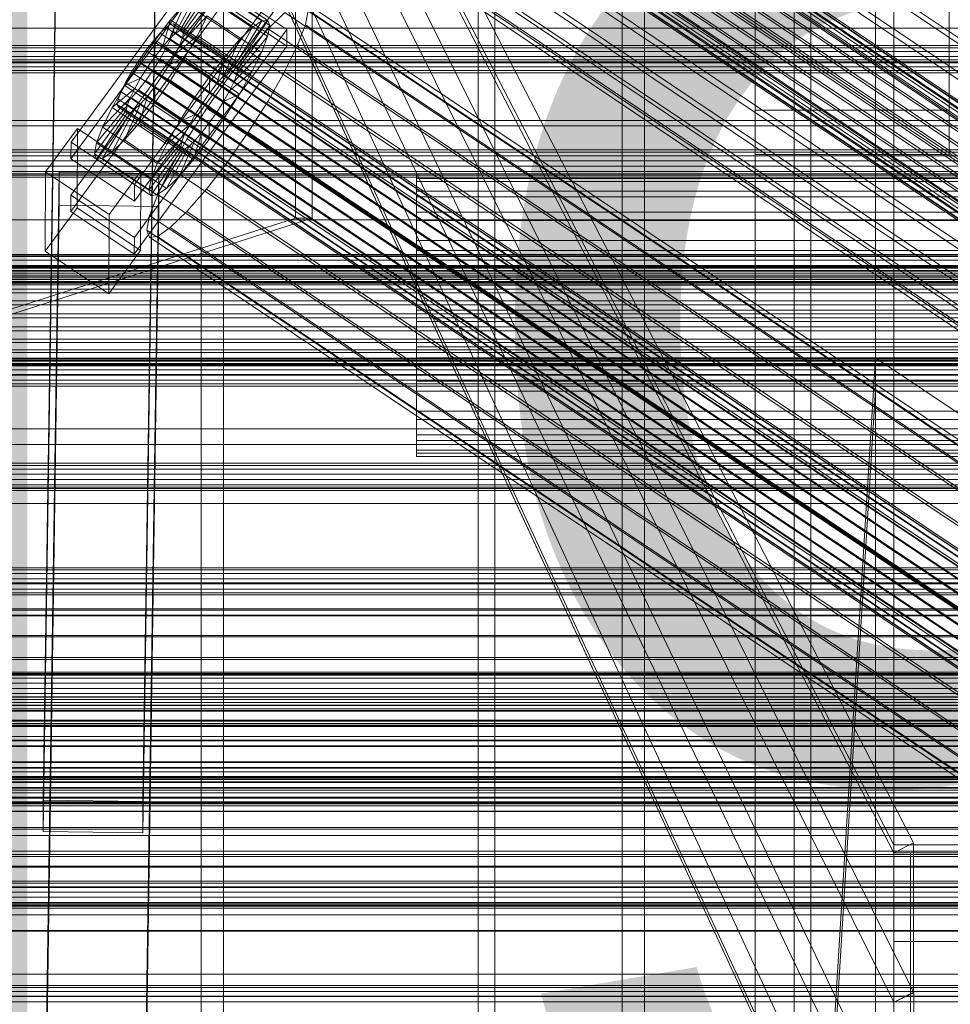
# Model space of a CAD drawing. Header units: millimetres. Extents: x -4395 to 65662, y -65530 to 6847.
# Tile 201 of 256: x -383 to -215, y -35153 to -34976. Entities that reach past the tile are written whole.
import ezdxf

# ---------------------------------------------------------------- set-up
doc = ezdxf.new("R2010")
doc.units = ezdxf.units.MM
for name, color, linetype, lineweight in [('COTAS_O', 1, 'Continuous', 0), ('frontal_BANDEJA_TOLVA_RECEPCION_C03', 7, 'Continuous', 0), ('frontal_C01', 7, 'Continuous', 0), ('frontal_C02', 7, 'Continuous', 0), ('frontal_C03', 7, 'Continuous', 0), ('frontal_C04', 7, 'Continuous', 0), ('frontal_C05', 7, 'Continuous', 0), ('frontal_mezcladora', 7, 'Continuous', 0), ('frontal_secador', 7, 'Continuous', 0), ('frontal_tolva-C01', 7, 'Continuous', 0)]:
    doc.layers.add(name, color=color, linetype=linetype, lineweight=lineweight)
doc.dimstyles.new('R19_100', dxfattribs={"dimtxt": 250, "dimasz": 150, "dimexe": 150, "dimexo": 80, "dimgap": 100, "dimtad": 1, "dimtih": 1, "dimtoh": 1, "dimdsep": 46, "dimcen": 0.09, "dimadec": 0, "dimazin": 0, "dimtfac": 1, "dimtdec": 4, "dimtofl": 0, "dimtmove": 0, "dimatfit": 3, "dimfxl": 1, "dimtolj": 1, "dimtzin": 0, "dimarcsym": 0})

# ---------------------------------------------------------------- blocks, each defined once
blk = doc.blocks.new('DIM_R33_45')
at = {"layer": 'COTAS_O'}
for p, q in [((-1850, -34800), (-1850, -35500)), ((-150, -34800), (-150, -35500)), ((-1850, -35500), (-1700, -35455)), ((-150, -35500), (-300, -35455)), ((-150, -35500), (-1850, -35500)), ((-1850, -35500), (-1700, -35545)), ((-150, -35500), (-300, -35545))]:
    blk.add_line(p, q, dxfattribs=at)
blk.add_text('1700 O', height=250, rotation=180, dxfattribs=at).set_placement((-1000, -35600))
blk = doc.blocks.new('DIM_R33_49')
at = {"layer": 'COTAS_O'}
for p, q in [((-1480, -35300), (-1330, -35255)), ((490, -35300), (340, -35255)), ((-1480, -36000), (-1480, -35300)), ((-1480, -35300), (490, -35300)), ((-1480, -35300), (-1330, -35345)), ((490, -35300), (340, -35345)), ((490, -36000), (490, -35300))]:
    blk.add_line(p, q, dxfattribs=at)
blk.add_text('1970 O', height=250, dxfattribs=at).set_placement((-495, -35200))
blk = doc.blocks.new('DIM_R33_51')
at = {"layer": 'COTAS_O'}
for p, q in [((-1400, -35300), (-1250, -35255)), ((1400, -35300), (1250, -35255)), ((-1400, -36000), (-1400, -35300)), ((-1400, -35300), (1400, -35300)), ((-1400, -35300), (-1250, -35345)), ((1400, -35300), (1250, -35345)), ((1400, -36000), (1400, -35300))]:
    blk.add_line(p, q, dxfattribs=at)
blk.add_text('2800 O', height=250, dxfattribs=at).set_placement((0, -35200))

msp = doc.modelspace()

# ---------------------------------------------------------------- linework, layer by layer
at = {"layer": 'frontal_BANDEJA_TOLVA_RECEPCION_C03'}
for p, q in [((-333, -34857.992), (-333, -35011.469)), ((-330, -35011.469), (-330, -34857.992)), ((-333, -35011.469), (-1233, -35299.469)), ((-1230, -35299.469), (-330, -35011.469)), ((-330, -35011.469), (-333, -35011.469))]:
    msp.add_line(p, q, dxfattribs=at)
at = {"layer": 'frontal_C01'}
for p, q in [((-250, -33252.594), (-250, -35948.128)), ((-250, -35952.922), (-250, -33257.389)), ((-356.348, -34895.765), (-142.549, -35039.454)), ((-355.53, -34895.168), (-141.731, -35038.856)), ((-355.017, -34895.074), (-141.218, -35038.762)), ((-354.844, -34895.49), (-141.045, -35039.179)), ((-337.95, -34896.284), (-153.641, -35020.154)), ((-357.415, -34896.826), (-143.617, -35040.514)), ((-355.541, -34897.708), (-141.742, -35041.396)), ((-355.022, -34896.389), (-141.224, -35040.077)), ((-358.659, -34898.277), (-144.861, -35041.966)), ((-356.363, -34899.358), (-142.565, -35043.046)), ((-332.659, -34898.773), (-148.35, -35022.643)), ((-146.196, -35043.709), (-359.995, -34900.021)), ((-357.434, -34901.226), (-143.635, -35044.914)), ((-341.461, -34900.381), (-157.152, -35024.25)), ((-361.332, -34901.938), (-147.533, -35045.626)), ((-358.68, -34903.185), (-144.881, -35046.873)), ((-334.981, -34903.43), (-150.672, -35027.299)), ((-362.578, -34903.897), (-148.779, -35047.585)), ((-360.017, -34905.102), (-146.218, -35048.79)), ((-363.648, -34905.765), (-149.85, -35049.453)), ((-361.352, -34906.845), (-147.554, -35050.533)), ((-160.922, -35029.171), (-345.231, -34905.302)), ((-364.989, -34908.734), (-151.191, -35052.422)), ((-364.471, -34907.415), (-150.672, -35051.103)), ((-362.596, -34908.297), (-148.798, -35051.985)), ((-338.003, -34908.702), (-153.694, -35032.571)), ((-365.168, -34909.632), (-151.369, -35053.32)), ((-364.995, -34910.049), (-151.196, -35053.737)), ((-364.482, -34909.955), (-150.683, -35053.643)), ((-363.664, -34909.357), (-149.865, -35053.046)), ((-349.002, -34910.711), (-164.693, -35034.58)), ((-341.52, -34914.231), (-157.211, -35038.1)), ((-352.519, -34916.24), (-168.21, -35040.109)), ((-345.291, -34919.64), (-160.982, -35043.509)), ((-378.512, -35116.466), (-375.644, -34922.091)), ((-357.646, -34922.335), (-360.514, -35116.711)), ((-355.541, -34921.512), (-171.232, -35045.381)), ((-349.061, -34924.561), (-164.752, -35048.43)), ((-357.863, -34926.168), (-173.554, -35050.037)), ((-378.512, -35122.112), (-375.644, -34927.736)), ((-360.514, -35122.356), (-357.646, -34927.98)), ((-359.326, -34929.891), (-175.016, -35053.76)), ((-352.572, -34928.657), (-168.263, -35052.527)), ((-355.584, -34931.651), (-171.275, -35055.52)), ((-359.83, -34932.426), (-175.521, -35056.296)), ((-359.341, -34933.602), (-175.032, -35057.471)), ((-357.893, -34933.337), (-173.584, -35057.207)), ((-228.298, -34955.558), (-228.298, -35230.562)), ((-228.298, -35236.321), (-228.298, -34961.317)), ((-450, -34977.195), (450, -34977.195)), ((-425, -35111.348), (425, -35111.348)), ((-360.514, -35116.711), (-378.512, -35116.466)), ((-378.512, -35116.466), (-378.512, -35122.112)), ((-360.514, -35122.356), (-360.514, -35116.711)), ((425, -35122.86), (-425, -35122.86)), ((-378.512, -35122.112), (-360.514, -35122.356)), ((425, -35125.687), (-425, -35125.687)), ((-425, -35137.199), (425, -35137.199)), ((-550, -35147.875), (550, -35147.875)), ((550, -35151.875), (-550, -35151.875))]:
    msp.add_line(p, q, dxfattribs=at)
at = {"layer": 'frontal_C02'}
for p, q in [((-250, -32921.727), (-250, -35767.183)), ((-250, -35771.953), (-250, -32926.497)), ((-228.298, -34746.19), (-228.298, -35036.685)), ((-228.298, -35042.415), (-228.298, -34751.921)), ((-373.501, -34997.783), (-345.969, -34960.261)), ((-345.981, -34963.241), (-373.513, -35000.764)), ((-334.501, -34967.93), (-362.033, -35005.452)), ((-373.539, -35007.321), (-346.008, -34969.798)), ((-362.045, -35008.433), (-334.513, -34970.91)), ((-354.71, -34978.175), (-350.645, -34970.54)), ((-353.892, -34977.613), (-348.918, -34969.353)), ((-353.378, -34977.557), (-347.835, -34969.235)), ((-353.205, -34978.012), (-347.47, -34970.194)), ((-350.645, -34970.54), (-340.816, -34977.114)), ((-348.918, -34969.353), (-339.088, -34975.926)), ((-347.835, -34969.235), (-338.005, -34975.808)), ((-347.47, -34970.194), (-337.64, -34976.768)), ((-346.008, -34969.798), (-334.539, -34977.467)), ((-355.777, -34979.206), (-352.899, -34972.716)), ((-352.899, -34972.716), (-355.525, -34975.733)), ((-353.384, -34978.946), (-347.847, -34972.166)), ((-352.899, -34972.716), (-343.069, -34979.29)), ((-347.847, -34972.166), (-338.017, -34978.74)), ((-331.181, -34972.673), (-146.872, -35095.928)), ((-346.02, -34972.779), (-373.551, -35010.301)), ((-334.551, -34980.448), (-346.02, -34972.779)), ((-334.938, -34974.419), (-337.95, -34977.328)), ((-334.938, -34974.419), (-150.629, -35097.673)), ((-332.629, -34972.831), (-148.32, -35096.086)), ((-331.197, -34976.592), (-330.692, -34973.956)), ((-330.692, -34973.956), (-146.383, -35097.211)), ((-355.525, -34975.733), (-358.345, -34979.384)), ((-357.021, -34980.635), (-355.525, -34975.733)), ((-355.525, -34975.733), (-345.695, -34982.306)), ((-353.902, -34980.295), (-348.941, -34975.016)), ((-350.678, -34978.549), (-348.941, -34975.016)), ((-348.941, -34975.016), (-339.111, -34981.589)), ((-339.088, -34975.926), (-344.062, -34984.186)), ((-338.005, -34975.808), (-343.549, -34984.131)), ((-340.816, -34977.114), (-339.088, -34975.926)), ((-339.088, -34975.926), (-338.005, -34975.808)), ((-338.005, -34975.808), (-337.64, -34976.768)), ((-334.539, -34977.467), (-362.071, -35014.99)), ((-356.348, -34977.08), (-357.415, -34978.111)), ((-355.53, -34976.517), (-356.348, -34977.08)), ((-356.348, -34977.08), (-142.549, -35120.055)), ((-355.541, -34979.2), (-355.022, -34977.85)), ((-355.017, -34976.461), (-355.53, -34976.517)), ((-355.53, -34976.517), (-141.731, -35119.493)), ((-355.022, -34977.85), (-354.844, -34976.916)), ((-355.022, -34977.85), (-141.224, -35120.825)), ((-354.844, -34976.916), (-355.017, -34976.461)), ((-355.017, -34976.461), (-141.218, -35119.437)), ((-354.844, -34976.916), (-141.045, -35119.891)), ((-354.71, -34978.175), (-353.892, -34977.613)), ((-353.892, -34977.613), (-353.378, -34977.557)), ((-344.062, -34984.186), (-353.892, -34977.613)), ((-353.205, -34978.012), (-353.384, -34978.946)), ((-343.549, -34984.131), (-353.378, -34977.557)), ((-353.378, -34977.557), (-353.205, -34978.012)), ((-343.376, -34984.585), (-353.205, -34978.012)), ((-340.816, -34977.114), (-344.88, -34984.749)), ((-337.64, -34976.768), (-343.376, -34984.585)), ((-343.069, -34979.29), (-340.816, -34977.114)), ((-337.95, -34977.328), (-341.461, -34981.36)), ((-337.64, -34976.768), (-338.017, -34978.74)), ((-337.95, -34977.328), (-153.641, -35100.582)), ((-334.539, -34977.467), (-334.551, -34980.448)), ((-332.659, -34980.402), (-331.197, -34976.592)), ((-331.197, -34976.592), (-146.887, -35099.847)), ((-358.345, -34979.384), (-361.166, -34983.421)), ((-358.659, -34979.539), (-359.995, -34981.269)), ((-357.415, -34978.111), (-358.659, -34979.539)), ((-358.659, -34979.539), (-144.861, -35122.515)), ((-358.345, -34979.384), (-358.357, -34982.365)), ((-348.515, -34985.958), (-358.345, -34979.384)), ((-357.415, -34978.111), (-143.617, -35121.086)), ((-357.021, -34980.635), (-355.777, -34979.206)), ((-356.363, -34980.873), (-355.541, -34979.2)), ((-355.777, -34979.206), (-354.71, -34978.175)), ((-345.947, -34985.78), (-355.777, -34979.206)), ((-355.541, -34979.2), (-141.742, -35122.175)), ((-354.725, -34981.969), (-350.678, -34978.549)), ((-344.88, -34984.749), (-354.71, -34978.175)), ((-353.384, -34978.946), (-353.902, -34980.295)), ((-343.554, -34985.519), (-353.384, -34978.946)), ((-352.938, -34982.525), (-350.678, -34978.549)), ((-350.678, -34978.549), (-340.848, -34985.123)), ((-343.069, -34979.29), (-345.947, -34985.78)), ((-345.695, -34982.306), (-343.069, -34979.29)), ((-338.017, -34978.74), (-343.554, -34985.519)), ((-338.017, -34978.74), (-339.111, -34981.589)), ((-362.083, -35017.97), (-334.551, -34980.448)), ((-359.995, -34981.269), (-361.332, -34983.181)), ((-146.196, -35124.244), (-359.995, -34981.269)), ((-358.357, -34982.365), (-357.021, -34980.635)), ((-357.434, -34982.757), (-356.363, -34980.873)), ((-347.191, -34987.209), (-357.021, -34980.635)), ((-356.363, -34980.873), (-142.565, -35123.849)), ((-353.902, -34980.295), (-354.725, -34981.969)), ((-344.073, -34986.869), (-353.902, -34980.295)), ((-341.461, -34981.36), (-345.231, -34986.241)), ((-339.111, -34981.589), (-344.073, -34986.869)), ((-341.461, -34981.36), (-157.152, -35104.615)), ((-339.111, -34981.589), (-340.848, -34985.123)), ((-334.981, -34985.125), (-332.659, -34980.402)), ((-332.659, -34980.402), (-148.35, -35103.656)), ((450, -34982.905), (-450, -34982.905)), ((-361.332, -34983.181), (-362.578, -34985.146)), ((-361.332, -34983.181), (-147.533, -35126.157)), ((-359.693, -34984.277), (-358.357, -34982.365)), ((-358.68, -34984.722), (-357.434, -34982.757)), ((-358.357, -34982.365), (-348.527, -34988.938)), ((-357.434, -34982.757), (-143.635, -35125.732)), ((-354.725, -34981.969), (-355.796, -34983.852)), ((-355.796, -34983.852), (-352.938, -34982.525)), ((-355.569, -34986.673), (-352.938, -34982.525)), ((-344.895, -34988.543), (-354.725, -34981.969)), ((-352.938, -34982.525), (-343.108, -34989.099)), ((-348.515, -34985.958), (-345.695, -34982.306)), ((-345.695, -34982.306), (-347.191, -34987.209)), ((-361.166, -34983.421), (-363.797, -34987.569)), ((-362.578, -34985.146), (-363.648, -34987.029)), ((-362.578, -34985.146), (-148.779, -35128.121)), ((-359.693, -34984.277), (-361.166, -34983.421)), ((-361.166, -34983.421), (-351.336, -34989.995)), ((-360.939, -34986.242), (-359.693, -34984.277)), ((-360.017, -34986.634), (-358.68, -34984.722)), ((-349.863, -34990.85), (-359.693, -34984.277)), ((-358.68, -34984.722), (-144.881, -35127.697)), ((-355.796, -34983.852), (-357.042, -34985.817)), ((-345.966, -34990.426), (-355.796, -34983.852)), ((-344.88, -34984.749), (-345.947, -34985.78)), ((-340.848, -34985.123), (-344.895, -34988.543)), ((-344.062, -34984.186), (-344.88, -34984.749)), ((-343.549, -34984.131), (-344.062, -34984.186)), ((-343.554, -34985.519), (-343.376, -34984.585)), ((-343.376, -34984.585), (-343.549, -34984.131)), ((-340.848, -34985.123), (-343.108, -34989.099)), ((-338.003, -34990.44), (-334.981, -34985.125)), ((-334.981, -34985.125), (-150.672, -35108.379)), ((-360.939, -34986.242), (-363.797, -34987.569)), ((-362.01, -34988.125), (-360.939, -34986.242)), ((-361.352, -34988.363), (-360.017, -34986.634)), ((-351.109, -34992.815), (-360.939, -34986.242)), ((-360.017, -34986.634), (-146.218, -35129.609)), ((-358.39, -34990.71), (-355.569, -34986.673)), ((-357.042, -34985.817), (-358.378, -34987.73)), ((-357.042, -34985.817), (-355.569, -34986.673)), ((-347.212, -34992.391), (-357.042, -34985.817)), ((-355.569, -34986.673), (-345.739, -34993.246)), ((-351.336, -34989.995), (-348.515, -34985.958)), ((-345.231, -34986.241), (-349.002, -34991.638)), ((-348.527, -34988.938), (-348.515, -34985.958)), ((-345.947, -34985.78), (-347.191, -34987.209)), ((-160.922, -35109.496), (-345.231, -34986.241)), ((-344.895, -34988.543), (-344.073, -34986.869)), ((-344.073, -34986.869), (-343.554, -34985.519)), ((-363.797, -34987.569), (-366.057, -34991.545)), ((-362.01, -34988.125), (-366.057, -34991.545)), ((-364.471, -34988.703), (-364.989, -34990.053)), ((-363.648, -34987.029), (-364.471, -34988.703)), ((-364.471, -34988.703), (-150.672, -35131.678)), ((-363.797, -34987.569), (-353.967, -34994.143)), ((-363.648, -34987.029), (-149.85, -35130.005)), ((-362.833, -34989.799), (-362.01, -34988.125)), ((-362.596, -34989.792), (-361.352, -34988.363)), ((-352.18, -34994.699), (-362.01, -34988.125)), ((-361.352, -34988.363), (-147.554, -35131.339)), ((-358.378, -34987.73), (-359.714, -34989.459)), ((-358.378, -34987.73), (-358.39, -34990.71)), ((-348.548, -34994.303), (-358.378, -34987.73)), ((-347.191, -34987.209), (-348.527, -34988.938)), ((-345.966, -34990.426), (-344.895, -34988.543)), ((-362.833, -34989.799), (-367.794, -34995.078)), ((-364.989, -34990.053), (-365.168, -34990.987)), ((-364.989, -34990.053), (-151.191, -35133.028)), ((-363.664, -34990.823), (-362.596, -34989.792)), ((-363.351, -34991.148), (-362.833, -34989.799)), ((-353.003, -34996.372), (-362.833, -34989.799)), ((-362.596, -34989.792), (-148.798, -35132.768)), ((-359.714, -34989.459), (-361.21, -34994.361)), ((-359.714, -34989.459), (-360.958, -34990.888)), ((-349.884, -34996.033), (-359.714, -34989.459)), ((-353.967, -34994.143), (-351.336, -34989.995)), ((-351.336, -34989.995), (-349.863, -34990.85)), ((-348.527, -34988.938), (-349.863, -34990.85)), ((-347.212, -34992.391), (-345.966, -34990.426)), ((-343.108, -34989.099), (-345.966, -34990.426)), ((-343.108, -34989.099), (-345.739, -34993.246)), ((-341.52, -34995.985), (-338.003, -34990.44)), ((-338.003, -34990.44), (-153.694, -35113.695)), ((-363.53, -34992.082), (-369.265, -34999.9)), ((-363.351, -34991.148), (-368.888, -34997.928)), ((-366.057, -34991.545), (-367.794, -34995.078)), ((-362.025, -34991.919), (-366.09, -34999.554)), ((-366.057, -34991.545), (-356.228, -34998.119)), ((-365.168, -34990.987), (-364.995, -34991.441)), ((-365.168, -34990.987), (-151.369, -35133.962)), ((-364.995, -34991.441), (-364.482, -34991.386)), ((-364.995, -34991.441), (-151.196, -35134.417)), ((-364.482, -34991.386), (-363.664, -34990.823)), ((-364.482, -34991.386), (-150.683, -35134.361)), ((-360.958, -34990.888), (-363.836, -34997.378)), ((-363.664, -34990.823), (-149.865, -35133.798)), ((-363.53, -34992.082), (-363.351, -34991.148)), ((-363.357, -34992.537), (-363.53, -34992.082)), ((-353.7, -34998.656), (-363.53, -34992.082)), ((-353.521, -34997.722), (-363.351, -34991.148)), ((-362.025, -34991.919), (-362.843, -34992.481)), ((-360.958, -34990.888), (-362.025, -34991.919)), ((-352.196, -34998.492), (-362.025, -34991.919)), ((-361.21, -34994.361), (-358.39, -34990.71)), ((-351.128, -34997.461), (-360.958, -34990.888)), ((-358.39, -34990.71), (-348.56, -34997.284)), ((-349.002, -34991.638), (-352.519, -34997.183)), ((-349.863, -34990.85), (-351.109, -34992.815)), ((-349.002, -34991.638), (-164.693, -35114.893)), ((-363.357, -34992.537), (-368.9, -35000.859)), ((-362.843, -34992.481), (-367.817, -35000.741)), ((-362.843, -34992.481), (-363.357, -34992.537)), ((-353.527, -34999.111), (-363.357, -34992.537)), ((-353.014, -34999.055), (-362.843, -34992.481)), ((-353.967, -34994.143), (-351.109, -34992.815)), ((-351.109, -34992.815), (-352.18, -34994.699)), ((-345.739, -34993.246), (-348.56, -34997.284)), ((-348.548, -34994.303), (-347.212, -34992.391)), ((-345.739, -34993.246), (-347.212, -34992.391)), ((-450, -34994.827), (450, -34994.827)), ((-378.086, -35003.143), (-372.35, -34995.326)), ((-372.408, -35009.632), (-372.35, -34995.326)), ((-372.35, -34995.326), (-360.882, -35002.995)), ((-367.794, -34995.078), (-368.888, -34997.928)), ((-367.794, -34995.078), (-357.964, -35001.652)), ((-363.836, -34997.378), (-361.21, -34994.361)), ((-361.21, -34994.361), (-351.38, -35000.935)), ((-356.228, -34998.119), (-353.967, -34994.143)), ((-356.228, -34998.119), (-352.18, -34994.699)), ((-352.18, -34994.699), (-353.003, -34996.372)), ((-349.884, -34996.033), (-348.548, -34994.303)), ((-348.56, -34997.284), (-348.548, -34994.303)), ((-366.09, -34999.554), (-363.836, -34997.378)), ((-363.836, -34997.378), (-354.006, -35003.951)), ((-357.964, -35001.652), (-353.003, -34996.372)), ((-352.519, -34997.183), (-355.541, -35002.499)), ((-354.006, -35003.951), (-351.128, -34997.461)), ((-353.003, -34996.372), (-353.521, -34997.722)), ((-352.519, -34997.183), (-168.21, -35120.438)), ((-352.196, -34998.492), (-351.128, -34997.461)), ((-351.38, -35000.935), (-349.884, -34996.033)), ((-348.56, -34997.284), (-351.38, -35000.935)), ((-351.128, -34997.461), (-349.884, -34996.033)), ((-345.291, -35001.382), (-341.52, -34995.985)), ((-341.52, -34995.985), (-157.211, -35119.24)), ((-373.501, -34997.783), (-373.513, -35000.764)), ((-362.033, -35005.452), (-373.501, -34997.783)), ((-368.888, -34997.928), (-369.265, -34999.9)), ((-368.888, -34997.928), (-359.058, -35004.501)), ((-359.436, -35006.473), (-353.7, -34998.656)), ((-359.07, -35007.433), (-353.527, -34999.111)), ((-359.058, -35004.501), (-353.521, -34997.722)), ((-357.987, -35007.315), (-353.014, -34999.055)), ((-357.964, -35001.652), (-356.228, -34998.119)), ((-356.26, -35006.127), (-352.196, -34998.492)), ((-353.521, -34997.722), (-353.7, -34998.656)), ((-353.7, -34998.656), (-353.527, -34999.111)), ((-353.527, -34999.111), (-353.014, -34999.055)), ((-353.014, -34999.055), (-352.196, -34998.492)), ((-373.513, -35000.764), (-362.045, -35008.433)), ((-369.265, -34999.9), (-368.9, -35000.859)), ((-369.265, -34999.9), (-359.436, -35006.473)), ((-368.9, -35000.859), (-367.817, -35000.741)), ((-368.9, -35000.859), (-359.07, -35007.433)), ((-367.817, -35000.741), (-366.09, -34999.554)), ((-367.817, -35000.741), (-357.987, -35007.315)), ((-366.09, -34999.554), (-356.26, -35006.127)), ((-351.38, -35000.935), (-354.006, -35003.951)), ((-359.058, -35004.501), (-357.964, -35001.652)), ((-355.541, -35002.499), (-357.863, -35007.222)), ((-355.541, -35002.499), (-171.232, -35125.753)), ((-349.061, -35006.263), (-345.291, -35001.382)), ((-345.291, -35001.382), (-160.982, -35124.637)), ((-378.512, -35196.616), (-375.644, -35003.211)), ((-378.086, -35003.143), (-378.143, -35017.449)), ((-366.618, -35010.812), (-378.086, -35003.143)), ((-375.644, -35009.172), (-375.644, -35003.211)), ((-375.644, -35003.211), (-357.646, -35003.454)), ((-360.882, -35002.995), (-366.618, -35010.812)), ((-360.882, -35002.995), (-360.939, -35017.301)), ((-357.646, -35003.454), (-360.514, -35196.859)), ((-359.436, -35006.473), (-359.058, -35004.501)), ((-357.646, -35003.454), (-357.646, -35009.416)), ((-354.006, -35003.951), (-356.26, -35006.127)), ((-311.15, -35004.874), (-311.15, -35003.741)), ((-311.15, -35003.741), (-311.15, -35004.337)), ((-311.15, -35003.741), (311.15, -35003.741)), ((-311.15, -35004.337), (-311.15, -35006.623)), ((-311.15, -35004.337), (311.15, -35004.337)), ((-362.045, -35008.433), (-362.033, -35005.452)), ((-356.26, -35006.127), (-357.987, -35007.315)), ((-352.572, -35010.296), (-349.061, -35006.263)), ((-349.061, -35006.263), (-164.752, -35129.518)), ((-311.15, -35007.66), (-311.15, -35004.874)), ((-311.15, -35004.874), (311.15, -35004.874)), ((-373.539, -35007.321), (-373.551, -35010.301)), ((-362.071, -35014.99), (-373.539, -35007.321)), ((-359.07, -35007.433), (-359.436, -35006.473)), ((-357.863, -35007.222), (-359.326, -35011.031)), ((-357.987, -35007.315), (-359.07, -35007.433)), ((-357.863, -35007.222), (-173.554, -35130.477)), ((-311.15, -35006.623), (-311.15, -35010.441)), ((-311.15, -35006.623), (311.15, -35006.623)), ((-311.15, -35011.908), (-311.15, -35007.66)), ((-311.15, -35007.66), (311.15, -35007.66)), ((-378.512, -35202.577), (-375.644, -35009.172)), ((-372.408, -35009.632), (-378.143, -35017.449)), ((-357.646, -35009.416), (-375.644, -35009.172)), ((-360.939, -35017.301), (-372.408, -35009.632)), ((-360.514, -35202.821), (-357.646, -35009.416)), ((-373.551, -35010.301), (-362.083, -35017.97)), ((-366.675, -35025.118), (-366.618, -35010.812)), ((-359.326, -35011.031), (-359.83, -35013.667)), ((-359.326, -35011.031), (-175.016, -35134.286)), ((-355.584, -35013.205), (-352.572, -35010.296)), ((-352.572, -35010.296), (-168.263, -35133.55)), ((-311.15, -35010.441), (-311.15, -35015.532)), ((-311.15, -35010.441), (311.15, -35010.441)), ((-357.893, -35014.793), (-355.584, -35013.205)), ((-355.584, -35013.205), (-171.275, -35136.46)), ((-311.15, -35017.329), (-311.15, -35011.908)), ((-311.15, -35011.908), (311.15, -35011.908)), ((-362.083, -35017.97), (-362.071, -35014.99)), ((-359.83, -35013.667), (-359.341, -35014.95)), ((-359.83, -35013.667), (-175.521, -35136.922)), ((-359.341, -35014.95), (-357.893, -35014.793)), ((-359.341, -35014.95), (-175.032, -35138.205)), ((-357.893, -35014.793), (-173.584, -35138.047)), ((-311.15, -35015.532), (-311.15, -35021.549)), ((-311.15, -35015.532), (311.15, -35015.532)), ((-378.143, -35017.449), (-366.675, -35025.118)), ((-366.675, -35025.118), (-360.939, -35017.301)), ((-311.15, -35023.553), (-311.15, -35017.329)), ((-311.15, -35017.329), (311.15, -35017.329)), ((-440, -35020.127), (440, -35020.127)), ((-440, -35020.339), (440, -35020.339)), ((-440, -35020.529), (440, -35020.529)), ((-440, -35021.148), (440, -35021.148)), ((-440, -35021.516), (440, -35021.516)), ((-311.15, -35021.549), (-311.15, -35028.083)), ((311.15, -35021.549), (-311.15, -35021.549)), ((-440, -35022.501), (440, -35022.501)), ((-440, -35023.021), (440, -35023.021)), ((-311.15, -35030.157), (-311.15, -35023.553)), ((-311.15, -35023.553), (311.15, -35023.553)), ((-440, -35024.305), (440, -35024.305)), ((-440, -35024.942), (440, -35024.942)), ((440, -35026.437), (-440, -35026.437)), ((-440, -35027.148), (440, -35027.148)), ((-440, -35028.752), (440, -35028.752)), ((-440, -35029.487), (440, -35029.487)), ((-311.15, -35028.083), (-311.15, -35034.686)), ((-311.15, -35028.083), (311.15, -35028.083)), ((-440, -35031.092), (440, -35031.092)), ((-311.15, -35036.69), (-311.15, -35030.157)), ((-311.15, -35030.157), (311.15, -35030.157)), ((-440, -35031.802), (440, -35031.802)), ((-440, -35033.298), (440, -35033.298)), ((-440, -35033.934), (440, -35033.934)), ((-311.15, -35034.686), (-311.15, -35040.911)), ((-311.15, -35034.686), (311.15, -35034.686)), ((-440, -35035.219), (440, -35035.219)), ((-440, -35035.738), (440, -35035.738)), ((-440, -35036.724), (440, -35036.724)), ((-440, -35037.091), (440, -35037.091)), ((-440, -35037.711), (440, -35037.711)), ((-440, -35037.901), (440, -35037.901)), ((-440, -35038.112), (440, -35038.112)), ((-311.15, -35042.708), (-311.15, -35036.69)), ((-311.15, -35036.69), (311.15, -35036.69)), ((-228.298, -35036.685), (-250, -35386.887)), ((-130, -35102.421), (-228.298, -35036.685)), ((-228.298, -35036.685), (-228.298, -35042.415)), ((-311.15, -35040.911), (-311.15, -35046.332)), ((-311.15, -35040.911), (311.15, -35040.911)), ((-311.15, -35047.799), (-311.15, -35042.708)), ((-311.15, -35042.708), (311.15, -35042.708)), ((-250, -35392.618), (-228.298, -35042.415)), ((-228.298, -35042.415), (-130, -35108.151)), ((-311.15, -35046.332), (-311.15, -35050.58)), ((-311.15, -35046.332), (311.15, -35046.332)), ((-311.15, -35051.617), (-311.15, -35047.799)), ((-311.15, -35047.799), (311.15, -35047.799)), ((-311.15, -35050.58), (-311.15, -35053.365)), ((-311.15, -35050.58), (311.15, -35050.58)), ((-311.15, -35053.902), (-311.15, -35051.617)), ((-311.15, -35051.617), (311.15, -35051.617)), ((-311.15, -35053.365), (-311.15, -35054.499)), ((-311.15, -35053.365), (311.15, -35053.365)), ((-311.15, -35054.499), (-311.15, -35053.902)), ((-311.15, -35053.902), (311.15, -35053.902)), ((-311.15, -35054.499), (311.15, -35054.499))]:
    msp.add_line(p, q, dxfattribs=at)
at = {"layer": 'frontal_C03'}
for p, q in [((1270, -34980.357), (-1230, -34980.357)), ((1270, -34980.743), (-1230, -34980.743)), ((1270, -34981.409), (-1230, -34981.409)), ((-1230, -34982.341), (1270, -34982.341)), ((1270, -34983.283), (-1230, -34983.283)), ((1270, -34984.215), (-1230, -34984.215)), ((1270, -34984.881), (-1230, -34984.881)), ((1270, -34985.267), (-1230, -34985.267)), ((1270, -34999.198), (-1230, -34999.198)), ((1270, -34999.584), (-1230, -34999.584)), ((1270, -35000.25), (-1230, -35000.25)), ((-1230, -35001.182), (1270, -35001.182)), ((1270, -35002.124), (-1230, -35002.124)), ((1270, -35003.056), (-1230, -35003.056)), ((1270, -35003.722), (-1230, -35003.722)), ((1270, -35004.108), (-1230, -35004.108)), ((1270, -35018.039), (-1230, -35018.039)), ((1270, -35018.425), (-1230, -35018.425)), ((1270, -35019.091), (-1230, -35019.091)), ((-1230, -35020.023), (1270, -35020.023)), ((1270, -35020.965), (-1230, -35020.965)), ((1270, -35021.897), (-1230, -35021.897)), ((1270, -35022.563), (-1230, -35022.563)), ((1270, -35022.949), (-1230, -35022.949)), ((1270, -35036.88), (-1230, -35036.88)), ((1270, -35037.266), (-1230, -35037.266)), ((1270, -35037.932), (-1230, -35037.932)), ((-1230, -35038.864), (1270, -35038.864)), ((1270, -35039.806), (-1230, -35039.806)), ((1270, -35040.738), (-1230, -35040.738)), ((1270, -35041.404), (-1230, -35041.404)), ((1270, -35041.79), (-1230, -35041.79)), ((1270, -35055.721), (-1230, -35055.721)), ((1270, -35056.107), (-1230, -35056.107)), ((1270, -35056.773), (-1230, -35056.773)), ((-1230, -35057.705), (1270, -35057.705)), ((1270, -35058.647), (-1230, -35058.647)), ((1270, -35059.579), (-1230, -35059.579)), ((1270, -35060.245), (-1230, -35060.245)), ((1270, -35060.631), (-1230, -35060.631)), ((1270, -35074.562), (-1230, -35074.562)), ((1270, -35074.948), (-1230, -35074.948)), ((1270, -35075.614), (-1230, -35075.614)), ((-1230, -35076.546), (1270, -35076.546)), ((1270, -35077.257), (-1230, -35077.257)), ((1270, -35077.342), (-1230, -35077.342)), ((1270, -35077.488), (-1230, -35077.488)), ((1270, -35078.42), (-1230, -35078.42)), ((1270, -35079.086), (-1230, -35079.086)), ((1270, -35079.472), (-1230, -35079.472)), ((1270, -35081.957), (-1230, -35081.957)), ((1270, -35082.199), (-1230, -35082.199)), ((1270, -35083.141), (-1230, -35083.141)), ((1270, -35083.208), (-1230, -35083.208)), ((1270, -35086.813), (-1230, -35086.813)), ((1270, -35087.002), (-1230, -35087.002)), ((1270, -35090.725), (-1230, -35090.725)), ((1270, -35091.088), (-1230, -35091.088)), ((1270, -35093.403), (-1230, -35093.403)), ((1270, -35093.663), (-1230, -35093.663)), ((1270, -35093.789), (-1230, -35093.789)), ((1270, -35093.946), (-1230, -35093.946)), ((1270, -35094.455), (-1230, -35094.455)), ((-1230, -35095.387), (1270, -35095.387)), ((1270, -35096.329), (-1230, -35096.329)), ((1516, -35097.873), (-1476, -35097.873)), ((1516, -35097.899), (-1476, -35097.899)), ((1270, -35097.261), (-1230, -35097.261)), ((1270, -35097.927), (-1230, -35097.927)), ((1270, -35098.313), (-1230, -35098.313)), ((1516, -35098.863), (-1476, -35098.863)), ((1516, -35098.89), (-1476, -35098.89)), ((1516, -35099.341), (-1476, -35099.341)), ((1516, -35099.417), (-1476, -35099.417)), ((1516, -35100.332), (-1476, -35100.332)), ((1516, -35100.408), (-1476, -35100.408)), ((1516, -35102.081), (-1476, -35102.081)), ((1516, -35102.195), (-1476, -35102.195)), ((1270, -35102.228), (-1230, -35102.228)), ((1516, -35103.072), (-1476, -35103.072)), ((1516, -35103.185), (-1476, -35103.185)), ((1270, -35102.65), (-1230, -35102.65)), ((-1230, -35102.655), (1270, -35102.655)), ((-1230, -35102.983), (1270, -35102.983)), ((1516, -35105.676), (-1476, -35105.676)), ((-1476, -35105.809), (1516, -35105.809)), ((1516, -35106.667), (-1476, -35106.667)), ((-1476, -35106.8), (1516, -35106.8)), ((1516, -35109.578), (-1476, -35109.578)), ((1516, -35109.711), (-1476, -35109.711)), ((1516, -35110.568), (-1476, -35110.568)), ((1516, -35110.702), (-1476, -35110.702)), ((1270, -35112.244), (-1230, -35112.244)), ((1270, -35112.404), (-1230, -35112.404)), ((1270, -35112.63), (-1230, -35112.63)), ((1270, -35112.738), (-1230, -35112.738)), ((1516, -35113.193), (-1476, -35113.193)), ((1516, -35113.306), (-1476, -35113.306)), ((1516, -35114.183), (-1476, -35114.183)), ((1516, -35114.296), (-1476, -35114.296)), ((1270, -35113.296), (-1230, -35113.296)), ((-1230, -35114.228), (1270, -35114.228)), ((1270, -35114.713), (-1230, -35114.713)), ((1516, -35115.97), (-1476, -35115.97)), ((1516, -35116.046), (-1476, -35116.046)), ((1270, -35115.141), (-1230, -35115.141)), ((1270, -35115.17), (-1230, -35115.17)), ((1270, -35116.102), (-1230, -35116.102)), ((1516, -35116.961), (-1476, -35116.961)), ((1516, -35117.037), (-1476, -35117.037)), ((1516, -35117.488), (-1476, -35117.488)), ((1516, -35117.514), (-1476, -35117.514)), ((1270, -35116.768), (-1230, -35116.768)), ((1270, -35117.154), (-1230, -35117.154)), ((1516, -35118.479), (-1476, -35118.479)), ((1516, -35118.505), (-1476, -35118.505)), ((1270, -35121.441), (-1230, -35121.441)), ((1270, -35121.724), (-1230, -35121.724)), ((1270, -35126.281), (-1230, -35126.281)), ((1270, -35126.643), (-1230, -35126.643)), ((1270, -35128.385), (-1230, -35128.385)), ((1270, -35128.574), (-1230, -35128.574)), ((1270, -35131.085), (-1230, -35131.085)), ((1270, -35131.471), (-1230, -35131.471)), ((1270, -35132.137), (-1230, -35132.137)), ((1270, -35132.179), (-1230, -35132.179)), ((1270, -35132.246), (-1230, -35132.246)), ((-1230, -35133.069), (1270, -35133.069)), ((1270, -35134.011), (-1230, -35134.011)), ((1270, -35134.943), (-1230, -35134.943)), ((1270, -35135.17), (-1230, -35135.17)), ((1270, -35135.412), (-1230, -35135.412)), ((1270, -35135.609), (-1230, -35135.609)), ((1270, -35135.995), (-1230, -35135.995)), ((1270, -35140.026), (-1230, -35140.026)), ((1270, -35140.111), (-1230, -35140.111)), ((1270, -35149.926), (-1230, -35149.926)), ((1270, -35150.312), (-1230, -35150.312)), ((1270, -35150.978), (-1230, -35150.978)), ((-1230, -35151.91), (1270, -35151.91)), ((1270, -35152.852), (-1230, -35152.852))]:
    msp.add_line(p, q, dxfattribs=at)
at = {"layer": 'frontal_C04'}
for p, q in [((-225, -35487.488), (-225, -34411.606)), ((-225, -34417.244), (-225, -35493.126)), ((-250, -35516.618), (-250, -34440.737)), ((-225, -34440.737), (-225, -35516.618)), ((-225, -35634.08), (-225, -34558.198)), ((-225, -34563.836), (-225, -35639.718)), ((-250, -34605.183), (-250, -35681.065)), ((-225, -34605.183), (-225, -35681.065)), ((-350, -35988), (-350, -34765.256)), ((-346, -35988), (-346, -34765.256)), ((-274, -34765.256), (-274, -35988)), ((-270, -35988), (-270, -34765.256))]:
    msp.add_line(p, q, dxfattribs=at)
at = {"layer": 'frontal_C05'}
for p, q in [((-250, -34992), (-250, -34803.5)), ((-215, -34992), (-215, -34803.5)), ((-300, -35988), (-300, -34852)), ((-297, -35988), (-297, -34852)), ((-243, -34852), (-243, -35988)), ((-240, -35988), (-240, -34852)), ((-250, -34992), (-215, -34992)), ((-250, -35000), (-250, -34992)), ((-215, -35000), (-215, -34992)), ((-250, -35000), (-215, -35000))]:
    msp.add_line(p, q, dxfattribs=at)
at = {"layer": 'frontal_mezcladora'}
for p, q in [((-750, -35049.5), (750, -35049.5)), ((-750, -35060), (750, -35060))]:
    msp.add_line(p, q, dxfattribs=at)
at = {"layer": 'frontal_secador'}
for p, q in [((-1360, -34983.5), (1360, -34983.5)), ((-1250, -34983.5), (1250, -34983.5)), ((1360, -34993.853), (-1360, -34993.853)), ((1360, -35003.5), (-1360, -35003.5)), ((1250, -35004.076), (-1250, -35004.076)), ((1360, -35011.784), (-1360, -35011.784)), ((1360, -35018.141), (-1360, -35018.141)), ((1360, -35022.137), (-1360, -35022.137)), ((1360, -35023.5), (-1360, -35023.5)), ((1250, -35023.25), (-1250, -35023.25)), ((1250, -35039.715), (-1250, -35039.715)), ((1250, -35052.349), (-1250, -35052.349)), ((1250, -35060.291), (-1250, -35060.291)), ((1250, -35063), (-1250, -35063)), ((-1400, -35100), (1400, -35100)), ((-1250, -35100), (1250, -35100)), ((-1250, -35105), (1250, -35105))]:
    msp.add_line(p, q, dxfattribs=at)
at = {"layer": 'frontal_tolva-C01'}
for p, q in [((-225, -35124.573), (-600, -34398.584)), ((-600, -34398.876), (-225, -35209.05)), ((-600, -34400), (-225, -35125.989)), ((-225, -35210.174), (-600, -34400)), ((-363.935, -34848.309), (-221.435, -35124.185)), ((-225, -35125.989), (-367.5, -34850.113)), ((-221.435, -35151.124), (-363.935, -34865.011)), ((-363.889, -34865.104), (-221.389, -35151.217)), ((-225, -35152.928), (-367.5, -34866.815)), ((-221.389, -35181.523), (-363.889, -34883.894)), ((-225, -35183.235), (-367.5, -34885.606)), ((-363.854, -34883.97), (-221.354, -35181.599)), ((-221.354, -35208.538), (-363.854, -34900.672)), ((-367.5, -34902.308), (-225, -35210.174)), ((-225, -35125.989), (-221.435, -35124.185)), ((225, -35124.573), (-225, -35124.573)), ((-225, -35125.989), (-225, -35124.573)), ((-221.435, -35124.185), (-221.435, -35151.124)), ((-225, -35141.989), (-225, -35125.989)), ((-225, -35125.989), (-225, -35210.174)), ((-225, -35125.989), (-222, -35125.989)), ((225, -35125.989), (-225, -35125.989)), ((-225, -35152.928), (-225, -35125.989)), ((-222, -35210.174), (-222, -35125.989)), ((-222, -35125.989), (-222, -35141.989)), ((-225, -35226.174), (-225, -35141.989)), ((-225, -35141.989), (-222, -35141.989)), ((-225, -35141.989), (225, -35141.989)), ((-222, -35141.989), (-222, -35226.174)), ((-225, -35152.928), (-221.435, -35151.124)), ((-225, -35152.928), (-221.389, -35151.217)), ((-221.389, -35151.217), (-221.389, -35181.523)), ((-225, -35183.235), (-225, -35152.928))]:
    msp.add_line(p, q, dxfattribs=at)

# ---------------------------------------------------------------- dimensions: what is measured, and where the dimension line sits
at = {"layer": 'COTAS_O'}
for p1, p2, picture, middle in [((-150, -34800), (-1850, -34800), 'DIM_R33_45', (-1000, -35500)), ((-1480, -36000), (490, -36000), 'DIM_R33_49', (-495, -35300)), ((-1400, -36000), (1400, -36000), 'DIM_R33_51', (0, -35300))]:
    dim = msp.add_aligned_dim(p1=p1, p2=p2, distance=700, text='<> O', dimstyle='R19_100', dxfattribs=at)
    dim.commit()
    dim.dimension.update_dxf_attribs({"geometry": picture, "text_midpoint": middle})

doc.saveas('drawing.dxf')
